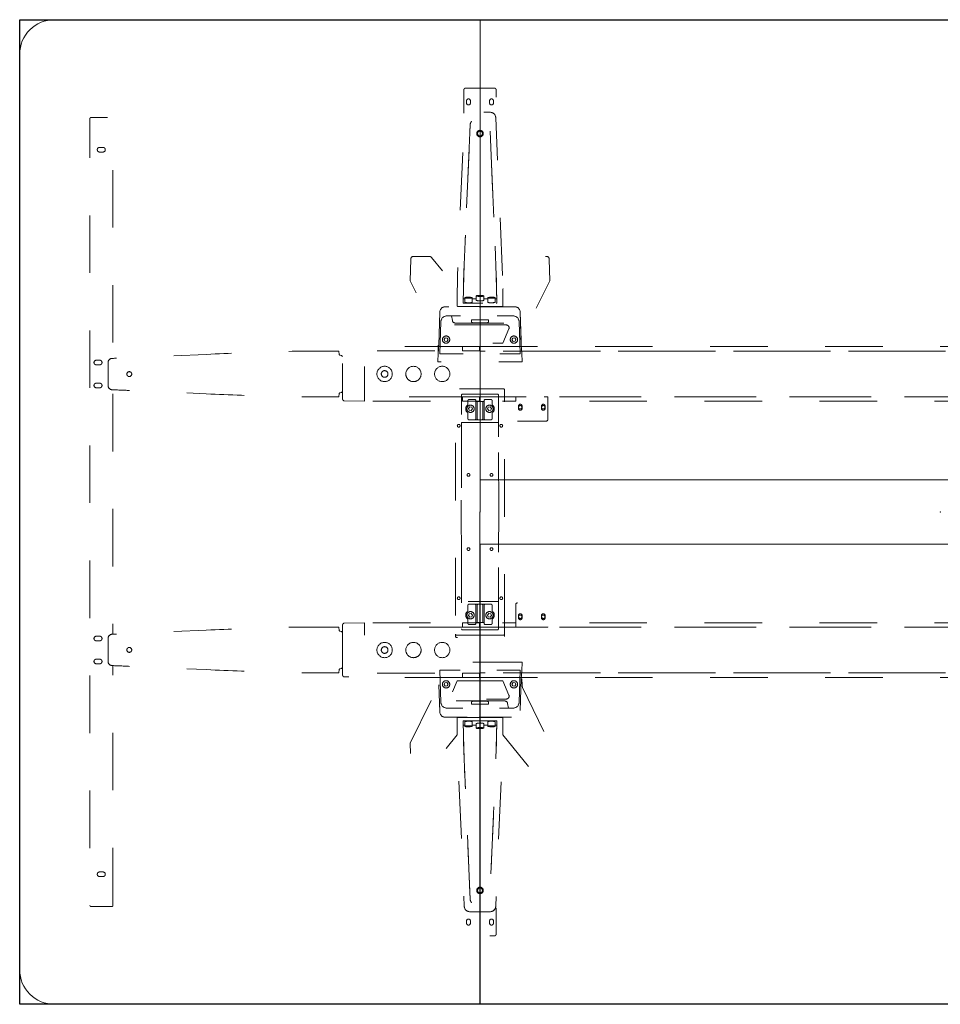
# Model space of a CAD drawing. Header units: metres. Extents: x -0.8 to 5.6, y -0.86 to 0.86.
# Tile 1 of 4: x -0.8 to 0.8, y -0.86 to 0.86. Entities that reach past the tile are written whole.
import ezdxf

# ---------------------------------------------------------------- set-up
doc = ezdxf.new("R2010")
doc.units = ezdxf.units.M
doc.header["$MEASUREMENT"] = 0
doc.linetypes.add('VW-01 Short Dashed', pattern=[0.166624, 0.083312, -0.083312])
doc.layers.add('72_VITRA_INSERT', color=7, linetype='Continuous')
doc.layers.add('72_VITRA_JOYN2_D2_OFML_DEFAULT', color=7, linetype='Continuous')
doc.layers.add('72_VITRA_JOYN2_D2_VITRA', color=7, linetype='Continuous', lineweight=5)
doc.layers.add('72_VITRA_JOYN2_D2_VITRA_UNDER', color=252, linetype='VW-01 Short Dashed', lineweight=5)
doc.layers.add('D2SNAP', color=1, linetype='Continuous', lineweight=18, true_color=0xff0000)

# ---------------------------------------------------------------- blocks, each defined once
blk = doc.blocks.new('72vitra_joyn225DD3A1B2FB014F448426AF863CE26187')
at = {"layer": '72_VITRA_JOYN2_D2_OFML_DEFAULT'}
blk.add_lwpolyline([(-0.8, 0.856), (5.6, 0.856), (5.6, -0.856), (-0.8, -0.856), (-0.8, 0.856)], dxfattribs=at)
blk = doc.blocks.new('72_VITRA_JOYN2_D2_JOYN_2_PLATFORM_TABLEUNIT_160_BEAM')
at = {"layer": '72_VITRA_JOYN2_D2_VITRA_UNDER', "flags": 128}
for points in [[(-0.8, 0.2876), (0.8006, 0.2876), (0.8006, 0.2796), (-0.8, 0.2796)], [(0.8006, 0.2796), (0.8006, 0.2001), (-0.8, 0.2001), (-0.8, 0.2796)], [(-0.8, 0.1926), (-0.8, 0.2001), (-0.7379, 0.2001), (-0.7379, 0.1926)], [(0.6827, 0.2001), (0.6827, 0.1926), (0.3446, 0.1926), (0.062, 0.1926), (-0.6821, 0.1926), (-0.6822, 0.2001)], [(0.8006, 0.1926), (0.7385, 0.1926), (0.7385, 0.2001), (0.8006, 0.2001)], [(-0.8, -0.1926), (-0.8, -0.2001), (-0.7379, -0.2001), (-0.7379, -0.1926)], [(0.8006, -0.2796), (0.8006, -0.2001), (-0.8, -0.2001), (-0.8, -0.2796)], [(0.6827, -0.2001), (0.6827, -0.1926), (0.3446, -0.1926), (0.062, -0.1926), (-0.6821, -0.1926), (-0.6822, -0.2001)], [(0.8006, -0.1926), (0.7385, -0.1926), (0.7385, -0.2001), (0.8006, -0.2001)], [(-0.8, -0.2876), (0.8006, -0.2876), (0.8006, -0.2796), (-0.8, -0.2796)]]:
    blk.add_lwpolyline(points, close=True, dxfattribs=at)
for points in [[(-0.735, 0.1581), (-0.685, 0.1581, 0.414149), (-0.682, 0.1611), (-0.6822, 0.2001), (-0.7379, 0.2001), (-0.738, 0.1611, 0.414149)], [(0.6826, 0.1611, 0.414149), (0.6856, 0.1581), (0.7356, 0.1581, 0.414149), (0.7386, 0.1611), (0.7385, 0.2001), (0.6827, 0.2001), (0.6826, 0.1611)], [(-0.7268, 0.1841, 1), (-0.7333, 0.1841), (-0.7333, 0.1801, 1), (-0.7268, 0.1801), (-0.7268, 0.1841)], [(-0.7268, 0.1841, 1), (-0.7333, 0.1841), (-0.7333, 0.1801, 1), (-0.7268, 0.1801), (-0.7268, 0.1841)], [(-0.733, 0.1821, 1), (-0.7271, 0.1821, 1)], [(-0.6868, 0.1841, 1), (-0.6933, 0.1841), (-0.6933, 0.1801, 1), (-0.6868, 0.1801), (-0.6868, 0.1841)], [(-0.6933, 0.1801, 1), (-0.6868, 0.1801), (-0.6868, 0.1841, 1), (-0.6933, 0.1841), (-0.6933, 0.1801)], [(-0.693, 0.1821, 1), (-0.6871, 0.1821, 1)], [(0.6939, 0.1801), (0.6939, 0.1841, 1), (0.6874, 0.1841), (0.6874, 0.1801, 1)], [(0.6939, 0.1841, 1), (0.6874, 0.1841), (0.6874, 0.1801, 1), (0.6939, 0.1801), (0.6939, 0.1841)], [(0.6877, 0.1821, 1), (0.6935, 0.1821, 1)], [(0.7339, 0.1801), (0.7339, 0.1841, 1), (0.7274, 0.1841), (0.7274, 0.1801, 1)], [(0.7339, 0.1841, 1), (0.7274, 0.1841), (0.7274, 0.1801, 1), (0.7339, 0.1801), (0.7339, 0.1841)], [(0.7277, 0.1821, 1), (0.7335, 0.1821, 1)], [(-0.735, -0.1581, 0.414149), (-0.738, -0.1611), (-0.7379, -0.2001), (-0.6822, -0.2001), (-0.682, -0.1611, 0.414149), (-0.685, -0.1581), (-0.735, -0.1581)], [(0.6826, -0.1611), (0.6827, -0.2001), (0.7385, -0.2001), (0.7386, -0.1611, 0.414149), (0.7356, -0.1581), (0.6856, -0.1581, 0.414149)], [(-0.7268, -0.1841), (-0.7268, -0.1801, 1), (-0.7333, -0.1801), (-0.7333, -0.1841, 1)], [(-0.7268, -0.1841), (-0.7268, -0.1801, 1), (-0.7333, -0.1801), (-0.7333, -0.1841, 1)], [(-0.733, -0.1821, 1), (-0.7271, -0.1821, 1), (-0.733, -0.1821)], [(-0.6868, -0.1841), (-0.6868, -0.1801, 1), (-0.6933, -0.1801), (-0.6933, -0.1841, 1)], [(-0.6933, -0.1801), (-0.6933, -0.1841, 1), (-0.6868, -0.1841), (-0.6868, -0.1801, 1)], [(-0.693, -0.1821, 1), (-0.6871, -0.1821, 1), (-0.693, -0.1821)], [(0.6939, -0.1801, 1), (0.6874, -0.1801), (0.6874, -0.1841, 1), (0.6939, -0.1841), (0.6939, -0.1801)], [(0.6939, -0.1841), (0.6939, -0.1801, 1), (0.6874, -0.1801), (0.6874, -0.1841, 1)], [(0.6877, -0.1821, 1), (0.6935, -0.1821, 1), (0.6877, -0.1821)], [(0.7339, -0.1801, 1), (0.7274, -0.1801), (0.7274, -0.1841, 1), (0.7339, -0.1841), (0.7339, -0.1801)], [(0.7339, -0.1841), (0.7339, -0.1801, 1), (0.7274, -0.1801), (0.7274, -0.1841, 1)], [(0.7277, -0.1821, 1), (0.7335, -0.1821, 1), (0.7277, -0.1821)]]:
    blk.add_lwpolyline(points, format="xyb", close=True, dxfattribs=at)
at = {"layer": 'D2SNAP', "linetype": 'Continuous', "lineweight": 5}
blk.add_point((0, 0), dxfattribs=at)
blk = doc.blocks.new('72_VITRA_JOYN2_D2_JOYN_2_PLATFORM_TABLEUNIT_160_TABLETOP_COVER')
at = {"layer": '72_VITRA_JOYN2_D2_VITRA', "linetype": 'Continuous', "lineweight": 5, "transparency": 33554687, "flags": 128}
for points in [[(-0.8, 0.056), (0.8, 0.056), (0.8, 0.856), (-0.8, 0.856)], [(-0.8, -0.056), (0.8, -0.056), (0.8, -0.856), (-0.8, -0.856)]]:
    blk.add_lwpolyline(points, close=True, dxfattribs=at)
at = {"layer": 'D2SNAP', "linetype": 'Continuous', "lineweight": 5, "transparency": 33554687}
blk.add_point((0, 0), dxfattribs=at)
blk = doc.blocks.new('72vitra_joyn225B143A66016D4F4DA57D4CA4A5ACB917')
for name in ['72_VITRA_JOYN2_D2_JOYN_2_PLATFORM_TABLEUNIT_160_TABLETOP_COVER', '72_VITRA_JOYN2_D2_JOYN_2_PLATFORM_TABLEUNIT_160_BEAM']:
    blk.add_blockref(name, (0.8, 0))
blk = doc.blocks.new('EDWG0F7412B00D2545CDBEEA8C9465EE6FAE')
at = {"color": 7}
blk.add_blockref('72vitra_joyn225B143A66016D4F4DA57D4CA4A5ACB917', (0, 0), dxfattribs=at)
blk = doc.blocks.new('72_VITRA_JOYN2_D2_JOYN_2_PLATFORM_ADDITIONAL_TABLE_80_TABLETOP')
at = {"color": 7, "linetype": 'Continuous', "lineweight": 5, "transparency": 33554687, "flags": 128}
blk.add_lwpolyline([(0, -0.856), (0.74, -0.856, 0.414214), (0.8, -0.796), (0.8, 0.796, 0.414214), (0.74, 0.856), (0, 0.856)], format="xyb", close=True, dxfattribs=at)
at = {"layer": 'D2SNAP', "color": 1, "linetype": 'Continuous', "lineweight": 5, "true_color": 0xff0000, "transparency": 33554687}
blk.add_point((0, 0), dxfattribs=at)
blk = doc.blocks.new('72_VITRA_JOYN2_D2_JOYN_2_PLATFORM_ADDITIONAL_TABLE_80_BEAM')
at = {"layer": '72_VITRA_JOYN2_D2_VITRA_UNDER', "flags": 128}
for points in [[(0.6379, 0.6839), (0.6379, 0.2671, 0.000157), (0.6391, 0.2671, -0.306176), (0.6464, 0.2616), (0.6464, 0.218, -0.306176), (0.6391, 0.2125, 0.000157), (0.6379, 0.2125), (0.6379, -0.2125, 0.000157), (0.6391, -0.2125, -0.306176), (0.6464, -0.218), (0.6464, -0.2616, -0.306176), (0.6391, -0.2671, 0.000157), (0.6379, -0.2671), (0.6379, -0.6839, 0.414214), (0.6399, -0.6859), (0.676, -0.6859, 0.414214), (0.678, -0.6839), (0.678, 0.6839, 0.414214), (0.676, 0.6859), (0.6399, 0.6859, 0.414214)], [(0.6552, 0.6339, 1.000134), (0.6552, 0.6259), (0.6612, 0.6259, 1.000134), (0.6612, 0.6339)], [(0.6609, 0.2639, 1.000134), (0.6609, 0.2559), (0.6669, 0.2559, 1.000134), (0.6669, 0.2639)], [(0.6609, 0.224, 1.000134), (0.6609, 0.216), (0.6669, 0.216, 1.000134), (0.6669, 0.224)], [(0.6609, -0.216, 1.000134), (0.6609, -0.224), (0.6669, -0.224, 1.000134), (0.6669, -0.216)], [(0.6609, -0.2559, 1.000134), (0.6609, -0.2639), (0.6669, -0.2639, 1.000134), (0.6669, -0.2559)], [(0.6552, -0.6259, 1.000134), (0.6552, -0.6339), (0.6612, -0.6339, 1.000134), (0.6612, -0.6259)]]:
    blk.add_lwpolyline(points, format="xyb", close=True, dxfattribs=at)
at = {"layer": 'D2SNAP', "linetype": 'Continuous', "lineweight": 5}
blk.add_point((0, 0), dxfattribs=at)
blk = doc.blocks.new('72_VITRA_JOYN2_D2_JOYN_2_PLATFORM_ADDITIONAL_TABLE_80_STABILIZER')
at = {"layer": '72_VITRA_JOYN2_D2_VITRA_UNDER', "flags": 128}
for points in [[(0.0008, 0.28), (0.0306, 0.28), (0.0306, 0.2875), (0.0008, 0.2875)], [(0.0306, 0.2875), (0.2008, 0.2875), (0.2008, 0.28), (0.0306, 0.28)], [(0.0008, 0.1925), (0.0306, 0.1925), (0.0306, 0.2), (0.0008, 0.2)], [(0.0306, 0.1925), (0.0306, 0.2), (0.2008, 0.2), (0.2008, 0.1925)], [(0.0008, -0.1925), (0.0306, -0.1925), (0.0306, -0.2), (0.0008, -0.2)], [(0.0306, -0.1925), (0.0306, -0.2), (0.2008, -0.2), (0.2008, -0.1925)], [(0.0008, -0.28), (0.0306, -0.28), (0.0306, -0.2875), (0.0008, -0.2875)], [(0.0306, -0.2875), (0.2008, -0.2875), (0.2008, -0.28), (0.0306, -0.28)]]:
    blk.add_lwpolyline(points, close=True, dxfattribs=at)
for points in [[(0.2388, 0.1964), (0.2388, 0.2836, 0.406518), (0.2358, 0.2866), (0.2008, 0.2875), (0.2008, 0.1925), (0.2358, 0.1934, 0.406518)], [(0.079, 0.24, 1), (0.0523, 0.24, 1)], [(0.129, 0.24, 1), (0.1024, 0.24, 1)], [(0.129, 0.24, 1), (0.1024, 0.24, 1)], [(0.1791, 0.24, 1), (0.1524, 0.24, 1)], [(0.1791, 0.24, 1), (0.1524, 0.24, 1)], [(0.1716, 0.24, 1), (0.1599, 0.24, 1)], [(0.6053, 0.2398, 1), (0.6138, 0.2398, 1), (0.6053, 0.2398)], [(0.2388, -0.1964, 0.406518), (0.2358, -0.1934), (0.2008, -0.1925), (0.2008, -0.2875), (0.2358, -0.2866, 0.406518), (0.2388, -0.2836), (0.2388, -0.1964)], [(0.079, -0.24, 1), (0.0523, -0.24, 1), (0.079, -0.24)], [(0.129, -0.24, 1), (0.1024, -0.24, 1), (0.129, -0.24)], [(0.129, -0.24, 1), (0.1024, -0.24, 1), (0.129, -0.24)], [(0.1791, -0.24, 1), (0.1524, -0.24, 1), (0.1791, -0.24)], [(0.1791, -0.24, 1), (0.1524, -0.24, 1), (0.1791, -0.24)], [(0.1716, -0.24, 1), (0.1599, -0.24, 1), (0.1716, -0.24)], [(0.6053, -0.2398, 1), (0.6138, -0.2398, 1)]]:
    blk.add_lwpolyline(points, format="xyb", close=True, dxfattribs=at)
for points in [[(0.2388, 0.2094), (0.2408, 0.2075), (0.2438, 0.207), (0.2448, 0.206), (0.2453, 0.2, 0.003549), (0.3533, 0.2005, 0.001921), (0.4757, 0.2055), (0.6092, 0.2113, -0.004138), (0.6391, 0.2125, 0.306176), (0.6464, 0.218), (0.6464, 0.2616, 0.306176), (0.6391, 0.2671, -0.004138), (0.6092, 0.2684), (0.4757, 0.2741, 0.001921), (0.3533, 0.2791, 0.003549), (0.2453, 0.2796), (0.2448, 0.2736), (0.2438, 0.2726), (0.2408, 0.2721), (0.2388, 0.2702)], [(0.2388, -0.2702), (0.2408, -0.2721), (0.2438, -0.2726), (0.2448, -0.2736), (0.2453, -0.2796, 0.003549), (0.3533, -0.2791, 0.001921), (0.4757, -0.2741), (0.6092, -0.2684, -0.004138), (0.6391, -0.2671, 0.306176), (0.6464, -0.2616), (0.6464, -0.218, 0.306176), (0.6391, -0.2125, -0.004138), (0.6092, -0.2113), (0.4757, -0.2055, 0.001921), (0.3533, -0.2005, 0.003549), (0.2453, -0.2), (0.2448, -0.206), (0.2438, -0.207), (0.2408, -0.2075), (0.2388, -0.2094)]]:
    blk.add_lwpolyline(points, format="xyb", dxfattribs=at)
at = {"layer": 'D2SNAP', "linetype": 'Continuous', "lineweight": 5}
blk.add_point((0, 0), dxfattribs=at)
blk = doc.blocks.new('72vitra_joyn22E6D1268B322C44B6AB1D237EFCAAA858')
for name in ['72_VITRA_JOYN2_D2_JOYN_2_PLATFORM_ADDITIONAL_TABLE_80_TABLETOP', '72_VITRA_JOYN2_D2_JOYN_2_PLATFORM_ADDITIONAL_TABLE_80_BEAM', '72_VITRA_JOYN2_D2_JOYN_2_PLATFORM_ADDITIONAL_TABLE_80_STABILIZER']:
    blk.add_blockref(name, (0, 0))
blk = doc.blocks.new('EDWG730529934A7240B598C6DC5BA29181A9')
at = {"color": 7}
blk.add_blockref('72vitra_joyn22E6D1268B322C44B6AB1D237EFCAAA858', (0, 0), dxfattribs=at)
blk = doc.blocks.new('72_VITRA_JOYN2_D2_JOYN_2_PLATFORM_DOUBLE_LEG')
at = {"layer": '72_VITRA_JOYN2_D2_VITRA_UNDER', "flags": 128}
for points in [[(-0.0845, 0.4427, 0.224941), (-0.0883, 0.4445), (-0.1154, 0.4445, 0.408251), (-0.1204, 0.4396), (-0.1212, 0.4022), (-0.074, 0.3051, -0.109349), (-0.073, 0.3009), (-0.0727, 0.2791), (-0.0718, 0.2903), (-0.07, 0.3473, -0.404982), (-0.06, 0.357), (-0.0327, 0.357), (-0.0327, 0.3575), (-0.0389, 0.3575, -0.414214), (-0.0399, 0.3585), (-0.0399, 0.3681), (-0.0395, 0.3877)], [(0.0399, 0.3585, -0.414214), (0.0389, 0.3575), (0.0327, 0.3575), (0.0327, 0.357), (0.06, 0.357, -0.404982), (0.07, 0.3473), (0.0718, 0.2903), (0.0727, 0.2791), (0.073, 0.3009, -0.109349), (0.074, 0.3051), (0.1212, 0.4022), (0.1204, 0.4396, 0.408251), (0.1154, 0.4445), (0.0883, 0.4445, 0.224941), (0.0845, 0.4427), (0.0395, 0.3877), (0.0399, 0.3681), (0.0399, 0.3585)], [(0.0718, 0.2903), (0.07, 0.3473, 0.404982), (0.06, 0.357), (-0.06, 0.357, 0.404982), (-0.07, 0.3473), (-0.0718, 0.2903), (-0.0729, 0.2755), (-0.0734, 0.2619, 0.423981), (-0.0724, 0.2609), (0.0724, 0.2609, 0.423981), (0.0734, 0.2619), (0.0729, 0.2755)], [(-0.043, 0.3286, -0.362555), (-0.048, 0.3327), (-0.0495, 0.3409), (-0.0579, 0.3409, 0.403272), (-0.0679, 0.3313), (-0.07, 0.275), (0.07, 0.275), (0.0679, 0.3313, 0.403272), (0.0579, 0.3409), (0.0495, 0.3409), (0.048, 0.3327, -0.362555), (0.043, 0.3286)], [(0.07, 0.275), (0.0679, 0.3313, 0.403272), (0.0579, 0.3409), (-0.0579, 0.3409, 0.403272), (-0.0679, 0.3313), (-0.07, 0.275)], [(-0.0495, 0.3409), (-0.048, 0.3327, 0.362555), (-0.043, 0.3286), (0.043, 0.3286, 0.362555), (0.048, 0.3327), (0.0495, 0.3409)], [(-0.015, 0.3341), (-0.015, 0.3319, 0.414214), (-0.012, 0.3289), (0.012, 0.3289, 0.414214), (0.015, 0.3319), (0.015, 0.3341)], [(0.015, 0.3319), (0.015, 0.3341), (-0.015, 0.3341), (-0.015, 0.3319, 0.414214), (-0.012, 0.3289), (0.012, 0.3289, 0.414214)], [(0.0502, 0.3182, 0.537749), (0.0456, 0.3252), (-0.0456, 0.3252, 0.537749), (-0.0502, 0.3182), (-0.0396, 0.2933), (0.0396, 0.2933), (0.0502, 0.3182)], [(0.0502, 0.3182, 0.537749), (0.0456, 0.3252), (-0.0456, 0.3252, 0.537749), (-0.0502, 0.3182), (-0.0396, 0.2933), (0.0396, 0.2933)], [(-0.0653, 0.2997, 1), (-0.0526, 0.2997, 1)], [(-0.0653, 0.2997, 1), (-0.0526, 0.2997, 1)], [(0.0526, 0.2997, 1), (0.0653, 0.2997, 1)], [(0.0653, 0.2997, 1), (0.0526, 0.2997, 1), (0.0653, 0.2997)], [(0.0729, -0.2755), (0.0734, -0.2619, 0.423981), (0.0724, -0.2609), (-0.0724, -0.2609, 0.423981), (-0.0734, -0.2619), (-0.0729, -0.2755), (-0.0718, -0.2903), (-0.07, -0.3473, 0.404982), (-0.06, -0.357), (0.06, -0.357, 0.404982), (0.07, -0.3473), (0.0718, -0.2903)], [(-0.0395, -0.3877), (-0.0399, -0.3681), (-0.0399, -0.3585, -0.414214), (-0.0389, -0.3575), (-0.0327, -0.3575), (-0.0327, -0.357), (-0.06, -0.357, -0.404982), (-0.07, -0.3473), (-0.0718, -0.2903), (-0.0727, -0.2791), (-0.073, -0.3009, -0.109349), (-0.074, -0.3051), (-0.1212, -0.4022), (-0.1204, -0.4396, 0.408251), (-0.1154, -0.4445), (-0.0883, -0.4445, 0.224941), (-0.0845, -0.4427)], [(0.043, -0.3286, -0.362555), (0.048, -0.3327), (0.0495, -0.3409), (0.0579, -0.3409, 0.403272), (0.0679, -0.3313), (0.07, -0.275), (-0.07, -0.275), (-0.0679, -0.3313, 0.403272), (-0.0579, -0.3409), (-0.0495, -0.3409), (-0.048, -0.3327, -0.362555), (-0.043, -0.3286)], [(-0.07, -0.275), (-0.0679, -0.3313, 0.403272), (-0.0579, -0.3409), (0.0579, -0.3409, 0.403272), (0.0679, -0.3313), (0.07, -0.275)], [(0.0399, -0.3585), (0.0399, -0.3681), (0.0395, -0.3877), (0.0845, -0.4427, 0.224941), (0.0883, -0.4445), (0.1154, -0.4445, 0.408251), (0.1204, -0.4396), (0.1212, -0.4022), (0.074, -0.3051, -0.109349), (0.073, -0.3009), (0.0727, -0.2791), (0.0718, -0.2903), (0.07, -0.3473, -0.404982), (0.06, -0.357), (0.0327, -0.357), (0.0327, -0.3575), (0.0389, -0.3575, -0.414214)], [(-0.0653, -0.2997, 1), (-0.0526, -0.2997, 1), (-0.0653, -0.2997)], [(-0.0653, -0.2997, 1), (-0.0526, -0.2997, 1), (-0.0653, -0.2997)], [(0.0502, -0.3182), (0.0396, -0.2933), (-0.0396, -0.2933), (-0.0502, -0.3182, 0.537749), (-0.0456, -0.3252), (0.0456, -0.3252, 0.537749)], [(0.0396, -0.2933), (-0.0396, -0.2933), (-0.0502, -0.3182, 0.537749), (-0.0456, -0.3252), (0.0456, -0.3252, 0.537749), (0.0502, -0.3182)], [(0.0526, -0.2997, 1), (0.0653, -0.2997, 1), (0.0526, -0.2997)], [(0.0653, -0.2997, 1), (0.0526, -0.2997, 1)], [(0.0495, -0.3409), (0.048, -0.3327, 0.362555), (0.043, -0.3286), (-0.043, -0.3286, 0.362555), (-0.048, -0.3327), (-0.0495, -0.3409)], [(0.015, -0.3341), (0.015, -0.3319, 0.414214), (0.012, -0.3289), (-0.012, -0.3289, 0.414214), (-0.015, -0.3319), (-0.015, -0.3341)], [(0.015, -0.3319, 0.414214), (0.012, -0.3289), (-0.012, -0.3289, 0.414214), (-0.015, -0.3319), (-0.015, -0.3341), (0.015, -0.3341), (0.015, -0.3319)]]:
    blk.add_lwpolyline(points, format="xyb", close=True, dxfattribs=at)
for points in [[(-0.0658, 0.3369), (-0.0658, 0.3369)], [(-0.0649, 0.3381), (-0.0649, 0.3381)], [(0.0649, 0.3381), (0.0649, 0.3381)], [(0.0658, 0.3369), (0.0658, 0.3369)], [(-0.0658, -0.3369), (-0.0658, -0.3369)], [(-0.0649, -0.3381), (-0.0649, -0.3381)], [(0.0649, -0.3381), (0.0649, -0.3381)], [(0.0658, -0.3369), (0.0658, -0.3369)]]:
    blk.add_lwpolyline(points, dxfattribs=at)
for points in [[(-0.0611, 0.2969), (-0.0624, 0.3001), (-0.0603, 0.3028), (-0.0569, 0.3024), (-0.0556, 0.2992), (-0.0577, 0.2965)], [(-0.0611, 0.2969), (-0.0577, 0.2965), (-0.0556, 0.2992), (-0.0569, 0.3024), (-0.0603, 0.3028), (-0.0624, 0.3001)], [(0.0611, 0.2969), (0.0624, 0.3001), (0.0603, 0.3028), (0.0569, 0.3024), (0.0556, 0.2992), (0.0577, 0.2965)], [(0.0624, 0.3001), (0.0603, 0.3028), (0.0569, 0.3024), (0.0556, 0.2992), (0.0577, 0.2965), (0.0611, 0.2969)], [(-0.0611, -0.2969), (-0.0624, -0.3001), (-0.0603, -0.3028), (-0.0569, -0.3024), (-0.0556, -0.2992), (-0.0577, -0.2965)], [(-0.0624, -0.3001), (-0.0603, -0.3028), (-0.0569, -0.3024), (-0.0556, -0.2992), (-0.0577, -0.2965), (-0.0611, -0.2969)], [(0.0611, -0.2969), (0.0624, -0.3001), (0.0603, -0.3028), (0.0569, -0.3024), (0.0556, -0.2992), (0.0577, -0.2965)], [(0.0611, -0.2969), (0.0577, -0.2965), (0.0556, -0.2992), (0.0569, -0.3024), (0.0603, -0.3028), (0.0624, -0.3001)]]:
    blk.add_lwpolyline(points, close=True, dxfattribs=at)
at = {"layer": 'D2SNAP', "linetype": 'Continuous', "lineweight": 5}
blk.add_point((0, 0), dxfattribs=at)
blk = doc.blocks.new('72_VITRA_JOYN2_D2_JOYN_2_PLATFORM_DOUBLE_LEG_BEAM_CONNECTOR')
at = {"layer": '72_VITRA_JOYN2_D2_VITRA_UNDER', "flags": 128}
for points in [[(0.0426, -0.2082), (0.0426, 0.2082, 0.00597), (0.0426, 0.2123, 0.405893), (0.0406, 0.2142), (-0.0406, 0.2142, 0.405893), (-0.0426, 0.2123, 0.00597), (-0.0426, 0.2082), (-0.0426, -0.2082, 0.00597), (-0.0426, -0.2123, 0.405893), (-0.0406, -0.2142), (0.0406, -0.2142, 0.405893), (0.0426, -0.2123, 0.00597)], [(-0.0322, -0.2029, 0.413022), (-0.0302, -0.2049), (0.0302, -0.2049, 0.413022), (0.0322, -0.2029), (0.0325, 0), (0.0322, 0.2029, 0.413022), (0.0302, 0.2049), (-0.0302, 0.2049, 0.413022), (-0.0322, 0.2029), (-0.0325, 0)], [(0.0322, 0.2029, 0.413022), (0.0302, 0.2049), (-0.0302, 0.2049, 0.413022), (-0.0322, 0.2029), (-0.0323, 0.1557), (0.0323, 0.1557), (0.0322, 0.2029)], [(0.019, 0.1601, 0.41432), (0.021, 0.1621), (0.021, 0.1713, -0.227234), (0.0218, 0.1729, 0.479212), (0.0218, 0.1858, -0.227234), (0.021, 0.1873), (0.021, 0.1937, 0.414214), (0.019, 0.1957), (0.0092, 0.1957, 0.414214), (0.0072, 0.1937), (0.0072, 0.1919), (-0.0072, 0.1919), (-0.0072, 0.1937, 0.414214), (-0.0092, 0.1957), (-0.019, 0.1957, 0.414214), (-0.021, 0.1937), (-0.021, 0.1873, -0.227234), (-0.0218, 0.1858, 0.479212), (-0.0218, 0.1729, -0.227234), (-0.021, 0.1713), (-0.021, 0.1621, 0.41432), (-0.019, 0.1601), (0, 0.1601)], [(-0.0072, 0.1937, 0.414214), (-0.0092, 0.1957), (-0.019, 0.1957, 0.414214), (-0.021, 0.1937), (-0.021, 0.1873, -0.227234), (-0.0218, 0.1858, 0.479212), (-0.0218, 0.1729, -0.227234), (-0.021, 0.1713), (-0.021, 0.1621, 0.41432), (-0.019, 0.1601), (-0.0092, 0.1601, 0.414107), (-0.0072, 0.1621), (-0.0072, 0.1937)], [(-0.0048, 0.1919), (-0.0072, 0.1919), (-0.0072, 0.1621, -0.414107), (-0.0092, 0.1601), (-0.0028, 0.1601, -0.41432), (-0.0048, 0.1621)], [(-0.0048, 0.1919), (-0.0048, 0.1621, 0.41432), (-0.0028, 0.1601), (0, 0.1601), (0.0028, 0.1601, 0.41432), (0.0048, 0.1621), (0.0048, 0.1919)], [(0.0072, 0.1919), (0.0048, 0.1919), (0.0048, 0.1621, -0.41432), (0.0028, 0.1601), (0.0092, 0.1601, -0.414107), (0.0072, 0.1621)], [(0.019, 0.1601, 0.41432), (0.021, 0.1621), (0.021, 0.1713, -0.227234), (0.0218, 0.1729, 0.479212), (0.0218, 0.1858, -0.227234), (0.021, 0.1873), (0.021, 0.1937, 0.414214), (0.019, 0.1957), (0.0092, 0.1957, 0.414214), (0.0072, 0.1937), (0.0072, 0.1621, 0.414107), (0.0092, 0.1601), (0.019, 0.1601)], [(-0.0228, 0.1795, 1), (-0.0101, 0.1795, 1)], [(-0.0228, 0.1795, 1), (-0.0101, 0.1795, 1)], [(0.0101, 0.1795, 1), (0.0228, 0.1795, 1)], [(0.0101, 0.1795, 1), (0.0228, 0.1795, 1)], [(-0.0394, 0.15, 1), (-0.0346, 0.15, 1), (-0.0394, 0.15)], [(0.0346, 0.15, 1), (0.0394, 0.15, 1), (0.0346, 0.15)], [(-0.0224, 0.0645, 1), (-0.0176, 0.0645, 1), (-0.0224, 0.0645)], [(0.0176, 0.0645, 1), (0.0224, 0.0645, 1), (0.0176, 0.0645)], [(-0.0224, -0.0645, 1), (-0.0176, -0.0645, 1), (-0.0224, -0.0645)], [(0.0176, -0.0645, 1), (0.0224, -0.0645, 1), (0.0176, -0.0645)], [(-0.0394, -0.15, 1), (-0.0346, -0.15, 1), (-0.0394, -0.15)], [(0.0346, -0.15, 1), (0.0394, -0.15, 1), (0.0346, -0.15)], [(0.0322, -0.2029), (0.0323, -0.1557), (-0.0323, -0.1557), (-0.0322, -0.2029, 0.413022), (-0.0302, -0.2049), (0.0302, -0.2049, 0.413022)], [(0, -0.1601), (-0.019, -0.1601, 0.41432), (-0.021, -0.1621), (-0.021, -0.1713, -0.227234), (-0.0218, -0.1729, 0.479212), (-0.0218, -0.1858, -0.227234), (-0.021, -0.1873), (-0.021, -0.1937, 0.414214), (-0.019, -0.1957), (-0.0092, -0.1957, 0.414214), (-0.0072, -0.1937), (-0.0072, -0.1919), (0.0072, -0.1919), (0.0072, -0.1937, 0.414214), (0.0092, -0.1957), (0.019, -0.1957, 0.414214), (0.021, -0.1937), (0.021, -0.1873, -0.227234), (0.0218, -0.1858, 0.479212), (0.0218, -0.1729, -0.227234), (0.021, -0.1713), (0.021, -0.1621, 0.41432), (0.019, -0.1601)], [(-0.0072, -0.1937), (-0.0072, -0.1621, 0.414107), (-0.0092, -0.1601), (-0.019, -0.1601, 0.41432), (-0.021, -0.1621), (-0.021, -0.1713, -0.227234), (-0.0218, -0.1729, 0.479212), (-0.0218, -0.1858, -0.227234), (-0.021, -0.1873), (-0.021, -0.1937, 0.414214), (-0.019, -0.1957), (-0.0092, -0.1957, 0.414214)], [(-0.0048, -0.1621, -0.41432), (-0.0028, -0.1601), (-0.0092, -0.1601, -0.414107), (-0.0072, -0.1621), (-0.0072, -0.1919), (-0.0048, -0.1919)], [(0.0048, -0.1919), (0.0048, -0.1621, 0.41432), (0.0028, -0.1601), (0, -0.1601), (-0.0028, -0.1601, 0.41432), (-0.0048, -0.1621), (-0.0048, -0.1919)], [(0.0072, -0.1621, -0.414107), (0.0092, -0.1601), (0.0028, -0.1601, -0.41432), (0.0048, -0.1621), (0.0048, -0.1919), (0.0072, -0.1919)], [(0.019, -0.1601), (0.0092, -0.1601, 0.414107), (0.0072, -0.1621), (0.0072, -0.1937, 0.414214), (0.0092, -0.1957), (0.019, -0.1957, 0.414214), (0.021, -0.1937), (0.021, -0.1873, -0.227234), (0.0218, -0.1858, 0.479212), (0.0218, -0.1729, -0.227234), (0.021, -0.1713), (0.021, -0.1621, 0.41432)], [(-0.0228, -0.1795, 1), (-0.0101, -0.1795, 1), (-0.0228, -0.1795)], [(-0.0228, -0.1795, 1), (-0.0101, -0.1795, 1), (-0.0228, -0.1795)], [(0.0101, -0.1795, 1), (0.0228, -0.1795, 1), (0.0101, -0.1795)], [(0.0101, -0.1795, 1), (0.0228, -0.1795, 1), (0.0101, -0.1795)], [(0.0423, -0.2165, 0.021412), (0.0425, -0.2136, 0.001927), (0.0426, -0.2123, -0.405893), (0.0406, -0.2142), (-0.0406, -0.2142, -0.405893), (-0.0426, -0.2123, 0.001927), (-0.0425, -0.2136, 0.021412), (-0.0423, -0.2165), (-0.0423, -0.2167, 0.380525), (-0.0403, -0.2185), (0.0403, -0.2185, 0.380525), (0.0423, -0.2167)]]:
    blk.add_lwpolyline(points, format="xyb", close=True, dxfattribs=at)
for points in [[(-0.0186, 0.1768), (-0.0152, 0.1764), (-0.0131, 0.1791), (-0.0144, 0.1823), (-0.0178, 0.1827), (-0.0199, 0.18)], [(-0.0186, 0.1768), (-0.0199, 0.18), (-0.0178, 0.1827), (-0.0144, 0.1823), (-0.0131, 0.1791), (-0.0152, 0.1764)], [(0.0131, 0.1791), (0.0152, 0.1764), (0.0186, 0.1768), (0.0199, 0.18), (0.0178, 0.1827), (0.0144, 0.1823)], [(0.0131, 0.1791), (0.0144, 0.1823), (0.0178, 0.1827), (0.0199, 0.18), (0.0186, 0.1768), (0.0152, 0.1764)], [(0.0323, 0.1557), (-0.0323, 0.1557), (-0.0325, 0), (-0.0323, -0.1557), (0.0323, -0.1557), (0.0325, 0)], [(-0.0199, -0.18), (-0.0178, -0.1827), (-0.0144, -0.1823), (-0.0131, -0.1791), (-0.0152, -0.1764), (-0.0186, -0.1768)], [(-0.0186, -0.1768), (-0.0199, -0.18), (-0.0178, -0.1827), (-0.0144, -0.1823), (-0.0131, -0.1791), (-0.0152, -0.1764)], [(0.0144, -0.1823), (0.0178, -0.1827), (0.0199, -0.18), (0.0186, -0.1768), (0.0152, -0.1764), (0.0131, -0.1791)], [(0.0131, -0.1791), (0.0144, -0.1823), (0.0178, -0.1827), (0.0199, -0.18), (0.0186, -0.1768), (0.0152, -0.1764)]]:
    blk.add_lwpolyline(points, close=True, dxfattribs=at)
at = {"layer": 'D2SNAP', "linetype": 'Continuous', "lineweight": 5}
blk.add_point((0, 0), dxfattribs=at)
blk = doc.blocks.new('72_VITRA_JOYN2_D2_JOYN_2_PLATFORM_DOUBLE_LEG_STABILIZER')
at = {"layer": '72_VITRA_JOYN2_D2_VITRA_UNDER', "flags": 128}
for points in [[(0.028, 0.734, 0.414419), (0.025, 0.737), (-0.025, 0.737, 0.414419), (-0.028, 0.734), (-0.028, 0.69, 0.211992), (-0.0271, 0.6879, -0.330096), (-0.0175, 0.695), (0.0175, 0.695, -0.330096), (0.0271, 0.6879, 0.211992), (0.028, 0.69), (0.028, 0.734)], [(-0.0233, 0.711, 1.000012), (-0.0167, 0.711), (-0.0167, 0.715, 1.000012), (-0.0233, 0.715)], [(0.0233, 0.711), (0.0233, 0.715, 1.000012), (0.0167, 0.715), (0.0167, 0.711, 1.000012)], [(0.039, 0.4118), (0.0275, 0.6854, 0.402014), (0.0175, 0.695), (-0.0175, 0.695, 0.402014), (-0.0275, 0.6854), (-0.039, 0.4118), (-0.0399, 0.3681), (-0.0399, 0.3585, 0.414214), (-0.0389, 0.3575), (0.0389, 0.3575, 0.414214), (0.0399, 0.3585), (0.0399, 0.3681)], [(0.0282, 0.3629, 0.419941), (0.0292, 0.364), (0.0283, 0.4115), (0.0171, 0.6732, 0.401764), (0.0071, 0.6827), (-0.0071, 0.6827, 0.401764), (-0.0171, 0.6732), (-0.0283, 0.4115), (-0.0292, 0.364, 0.419941), (-0.0282, 0.3629)], [(0, 0.6637, 0.999207), (0, 0.6523, 0.999207), (0, 0.6637)], [(0, 0.6637, 1.000793), (0, 0.6523, 1.000793)], [(-0.0042, 0.658, 1), (0.0042, 0.658, 1)], [(0.0265, 0.3647, -0.141845), (0.0135, 0.3645), (0.0135, 0.3705), (0.0065, 0.3705), (0.0065, 0.3677, -0.141845), (-0.0065, 0.3679), (-0.0065, 0.3705), (-0.0135, 0.3705), (-0.0135, 0.3645, -0.141845), (-0.0265, 0.3647), (-0.0265, 0.3705), (-0.0291, 0.3705), (-0.0292, 0.364, 0.419941), (-0.0282, 0.3629), (0.0282, 0.3629, 0.419941), (0.0292, 0.364), (0.0291, 0.3705), (0.0265, 0.3705), (0.0265, 0.3647)], [(0.0399, -0.3681), (0.0399, -0.3585, 0.414214), (0.0389, -0.3575), (-0.0389, -0.3575, 0.414214), (-0.0399, -0.3585), (-0.0399, -0.3681), (-0.039, -0.4118), (-0.0275, -0.6854, 0.402014), (-0.0175, -0.695), (0.0175, -0.695, 0.402014), (0.0275, -0.6854), (0.039, -0.4118)], [(-0.0282, -0.3629, 0.419941), (-0.0292, -0.364), (-0.0283, -0.4115), (-0.0171, -0.6732, 0.401764), (-0.0071, -0.6827), (0.0071, -0.6827, 0.401764), (0.0171, -0.6732), (0.0283, -0.4115), (0.0292, -0.364, 0.419941), (0.0282, -0.3629)], [(0.0265, -0.3647), (0.0265, -0.3705), (0.0291, -0.3705), (0.0292, -0.364, 0.419941), (0.0282, -0.3629), (-0.0282, -0.3629, 0.419941), (-0.0292, -0.364), (-0.0291, -0.3705), (-0.0265, -0.3705), (-0.0265, -0.3647, -0.141845), (-0.0135, -0.3645), (-0.0135, -0.3705), (-0.0065, -0.3705), (-0.0065, -0.3679, -0.141845), (0.0065, -0.3677), (0.0065, -0.3705), (0.0135, -0.3705), (0.0135, -0.3645, -0.141845)], [(0, -0.6637, 0.999207), (0, -0.6523, 0.999207)], [(0, -0.6637, 1.000793), (0, -0.6523, 1.000793), (0, -0.6637)], [(-0.0042, -0.658, 1), (0.0042, -0.658, 1), (-0.0042, -0.658)], [(0.028, -0.734), (0.028, -0.69, 0.211992), (0.0271, -0.6879, -0.330096), (0.0175, -0.695), (-0.0175, -0.695, -0.330096), (-0.0271, -0.6879, 0.211992), (-0.028, -0.69), (-0.028, -0.734, 0.414419), (-0.025, -0.737), (0.025, -0.737, 0.414419)], [(-0.0233, -0.715, 1.000012), (-0.0167, -0.715), (-0.0167, -0.711, 1.000012), (-0.0233, -0.711)], [(0.0233, -0.711, 1.000012), (0.0167, -0.711), (0.0167, -0.715, 1.000012), (0.0233, -0.715), (0.0233, -0.711)]]:
    blk.add_lwpolyline(points, format="xyb", close=True, dxfattribs=at)
for points in [[(-0.0233, 0.3724), (-0.0208, 0.3721), (-0.0175, 0.3722), (-0.0167, 0.3727), (-0.0192, 0.373), (-0.0225, 0.3729)], [(-0.0225, 0.3723), (-0.0233, 0.3724), (-0.0225, 0.3729)], [(-0.0192, 0.373), (-0.0192, 0.3722), (-0.0208, 0.3721), (-0.0225, 0.3723), (-0.0225, 0.3729)], [(-0.0192, 0.3722), (-0.0192, 0.373), (-0.0167, 0.3727), (-0.0175, 0.3722)], [(-0.0033, 0.3756), (-0.0008, 0.3752), (0.0025, 0.3754), (0.0033, 0.3758), (0.0008, 0.3762), (-0.0025, 0.376)], [(-0.0025, 0.3755), (-0.0033, 0.3756), (-0.0025, 0.376)], [(0.0008, 0.3762), (0.0008, 0.3753), (-0.0008, 0.3752), (-0.0025, 0.3755), (-0.0025, 0.376)], [(0.0008, 0.3762), (0.0033, 0.3758), (0.0025, 0.3754), (0.0008, 0.3753)], [(0.0175, 0.3722), (0.0208, 0.3721), (0.0233, 0.3724), (0.0225, 0.3729), (0.0192, 0.373), (0.0167, 0.3727)], [(0.0192, 0.373), (0.0192, 0.3722), (0.0175, 0.3722), (0.0167, 0.3727)], [(0.0225, 0.3729), (0.0225, 0.3723), (0.0208, 0.3721), (0.0192, 0.3722), (0.0192, 0.373)], [(0.0225, 0.3729), (0.0233, 0.3724), (0.0225, 0.3723)], [(-0.0327, 0.3575), (0.0327, 0.3575), (0.0327, 0.357), (-0.0327, 0.357)], [(-0.0327, -0.3575), (0.0327, -0.3575), (0.0327, -0.357), (-0.0327, -0.357)], [(-0.0225, -0.3729), (-0.0192, -0.373), (-0.0167, -0.3727), (-0.0175, -0.3722), (-0.0208, -0.3721), (-0.0233, -0.3724)], [(-0.0225, -0.3723), (-0.0233, -0.3724), (-0.0225, -0.3729)], [(-0.0192, -0.373), (-0.0192, -0.3722), (-0.0208, -0.3721), (-0.0225, -0.3723), (-0.0225, -0.3729)], [(-0.0192, -0.3722), (-0.0192, -0.373), (-0.0167, -0.3727), (-0.0175, -0.3722)], [(-0.0025, -0.376), (0.0008, -0.3762), (0.0033, -0.3758), (0.0025, -0.3754), (-0.0008, -0.3752), (-0.0033, -0.3756)], [(-0.0025, -0.3755), (-0.0033, -0.3756), (-0.0025, -0.376)], [(0.0008, -0.3762), (0.0008, -0.3753), (-0.0008, -0.3752), (-0.0025, -0.3755), (-0.0025, -0.376)], [(0.0008, -0.3762), (0.0033, -0.3758), (0.0025, -0.3754), (0.0008, -0.3753)], [(0.0167, -0.3727), (0.0192, -0.373), (0.0225, -0.3729), (0.0233, -0.3724), (0.0208, -0.3721), (0.0175, -0.3722)], [(0.0192, -0.373), (0.0192, -0.3722), (0.0175, -0.3722), (0.0167, -0.3727)], [(0.0225, -0.3729), (0.0225, -0.3723), (0.0208, -0.3721), (0.0192, -0.3722), (0.0192, -0.373)], [(0.0225, -0.3729), (0.0233, -0.3724), (0.0225, -0.3723)]]:
    blk.add_lwpolyline(points, close=True, dxfattribs=at)
at = {"layer": '72_VITRA_JOYN2_D2_VITRA_UNDER'}
for points, weights, knots in [([(-0.0135, 0.3705), (-0.0135, 0.3715), (-0.0135, 0.3725), (-0.0135, 0.3727), (-0.0153, 0.3731), (-0.0183, 0.3734), (-0.0217, 0.3734), (-0.0247, 0.3733), (-0.0265, 0.3729), (-0.0265, 0.3727), (-0.0265, 0.3716), (-0.0265, 0.3705), (-0.0278, 0.3705), (-0.0291, 0.3705), (-0.0287, 0.391), (-0.0283, 0.4115), (-0.0227, 0.5424), (-0.0171, 0.6732), (-0.0167, 0.6827), (-0.0071, 0.6827), (0, 0.6827), (0.0071, 0.6827), (0.0167, 0.6827), (0.0171, 0.6732), (0.0227, 0.5424), (0.0283, 0.4115), (0.0287, 0.391), (0.0291, 0.3705), (0.0278, 0.3705), (0.0265, 0.3705), (0.0265, 0.3716), (0.0265, 0.3727), (0.0265, 0.3729), (0.0247, 0.3733), (0.0217, 0.3734), (0.0183, 0.3734), (0.0153, 0.3731), (0.0135, 0.3727), (0.0135, 0.3725), (0.0135, 0.3715), (0.0135, 0.3705), (0.01, 0.3705), (0.0065, 0.3705), (0.0065, 0.3731), (0.0065, 0.3756), (0.0065, 0.3758), (0.0047, 0.3763), (0.0017, 0.3765), (-0.0017, 0.3766), (-0.0047, 0.3764), (-0.0065, 0.376), (-0.0065, 0.3758), (-0.0065, 0.3732), (-0.0065, 0.3705), (-0.01, 0.3705), (-0.0135, 0.3705)], [1, 1, 1, 1, 1, 1, 1, 1, 1, 1, 1, 1, 1, 1, 1, 1, 1, 1, 0.722037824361, 1, 1, 1, 0.722037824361, 1, 1, 1, 1, 1, 1, 1, 1, 1, 1, 1, 1, 1, 1, 1, 1, 1, 1, 1, 1, 1, 1, 1, 1, 1, 1, 1, 1, 1, 1, 1, 1, 1], [0, 0, 0, 0.002768, 0.002768, 0.003437, 0.004105, 0.004773, 0.005441, 0.006109, 0.006777, 0.006777, 0.009829, 0.009829, 0.013627, 0.013627, 0.07272, 0.07272, 0.450128, 0.450128, 0.470069, 0.470069, 0.490621, 0.490621, 0.510563, 0.510563, 0.88797, 0.88797, 0.947063, 0.947063, 0.950862, 0.950862, 0.953913, 0.953913, 0.954581, 0.95525, 0.955918, 0.956586, 0.957254, 0.957922, 0.957922, 0.960691, 0.960691, 0.970889, 0.970889, 0.978199, 0.978199, 0.978868, 0.979536, 0.980204, 0.980872, 0.98154, 0.982208, 0.982208, 0.989801, 0.989801, 1, 1, 1]), ([(-0.0144, 0.372), (-0.0135, 0.3722), (-0.0135, 0.3725), (-0.0135, 0.3685), (-0.0135, 0.3645), (-0.02, 0.3628), (-0.0265, 0.3647), (-0.0265, 0.3687), (-0.0265, 0.3727), (-0.0265, 0.3724), (-0.0247, 0.372), (-0.0217, 0.3717), (-0.0183, 0.3717), (-0.0153, 0.3719), (-0.0144, 0.372)], [1, 1, 1, 1, 1, 0.960553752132, 1, 1, 1, 1, 1, 1, 1, 1, 1], [0, 0, 0, 0.014694, 0.014694, 0.265785, 0.265785, 0.675437, 0.675437, 0.926529, 0.926529, 0.941223, 0.955917, 0.970612, 0.985306, 1, 1, 1]), ([(-0.0065, 0.3679), (-0.0065, 0.3718), (-0.0065, 0.3758), (-0.0065, 0.3756), (-0.0047, 0.3751), (-0.0017, 0.3749), (0.0017, 0.3748), (0.0047, 0.375), (0.0065, 0.3754), (0.0065, 0.3756), (0.0065, 0.3716), (0.0065, 0.3677), (0, 0.3659), (-0.0065, 0.3679)], [1, 1, 1, 1, 1, 1, 1, 1, 1, 1, 1, 1, 0.960553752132, 1], [0, 0, 0, 0.251092, 0.251092, 0.265786, 0.28048, 0.295175, 0.309869, 0.324563, 0.339257, 0.339257, 0.590348, 0.590348, 1, 1, 1]), ([(0.0135, 0.3645), (0.0135, 0.3685), (0.0135, 0.3725), (0.0135, 0.3722), (0.0153, 0.3719), (0.0183, 0.3717), (0.0217, 0.3717), (0.0247, 0.372), (0.0265, 0.3724), (0.0265, 0.3727), (0.0265, 0.3687), (0.0265, 0.3647), (0.02, 0.3628), (0.0135, 0.3645)], [1, 1, 1, 1, 1, 1, 1, 1, 1, 1, 1, 1, 0.960553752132, 1], [0, 0, 0, 0.251091, 0.251091, 0.265785, 0.28048, 0.295174, 0.309868, 0.324562, 0.339256, 0.339256, 0.590348, 0.590348, 1, 1, 1]), ([(-0.0135, -0.3705), (-0.0135, -0.3715), (-0.0135, -0.3725), (-0.0135, -0.3727), (-0.0153, -0.3731), (-0.0183, -0.3734), (-0.0217, -0.3734), (-0.0247, -0.3733), (-0.0265, -0.3729), (-0.0265, -0.3727), (-0.0265, -0.3716), (-0.0265, -0.3705), (-0.0278, -0.3705), (-0.0291, -0.3705), (-0.0287, -0.391), (-0.0283, -0.4115), (-0.0227, -0.5424), (-0.0171, -0.6732), (-0.0167, -0.6827), (-0.0071, -0.6827), (0, -0.6827), (0.0071, -0.6827), (0.0167, -0.6827), (0.0171, -0.6732), (0.0227, -0.5424), (0.0283, -0.4115), (0.0287, -0.391), (0.0291, -0.3705), (0.0278, -0.3705), (0.0265, -0.3705), (0.0265, -0.3716), (0.0265, -0.3727), (0.0265, -0.3729), (0.0247, -0.3733), (0.0217, -0.3734), (0.0183, -0.3734), (0.0153, -0.3731), (0.0135, -0.3727), (0.0135, -0.3725), (0.0135, -0.3715), (0.0135, -0.3705), (0.01, -0.3705), (0.0065, -0.3705), (0.0065, -0.3731), (0.0065, -0.3756), (0.0065, -0.3758), (0.0047, -0.3763), (0.0017, -0.3765), (-0.0017, -0.3766), (-0.0047, -0.3764), (-0.0065, -0.376), (-0.0065, -0.3758), (-0.0065, -0.3732), (-0.0065, -0.3705), (-0.01, -0.3705), (-0.0135, -0.3705)], [1, 1, 1, 1, 1, 1, 1, 1, 1, 1, 1, 1, 1, 1, 1, 1, 1, 1, 0.722037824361, 1, 1, 1, 0.722037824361, 1, 1, 1, 1, 1, 1, 1, 1, 1, 1, 1, 1, 1, 1, 1, 1, 1, 1, 1, 1, 1, 1, 1, 1, 1, 1, 1, 1, 1, 1, 1, 1, 1], [0, 0, 0, 0.002768, 0.002768, 0.003437, 0.004105, 0.004773, 0.005441, 0.006109, 0.006777, 0.006777, 0.009829, 0.009829, 0.013627, 0.013627, 0.07272, 0.07272, 0.450128, 0.450128, 0.470069, 0.470069, 0.490621, 0.490621, 0.510563, 0.510563, 0.88797, 0.88797, 0.947063, 0.947063, 0.950862, 0.950862, 0.953913, 0.953913, 0.954581, 0.95525, 0.955918, 0.956586, 0.957254, 0.957922, 0.957922, 0.960691, 0.960691, 0.970889, 0.970889, 0.978199, 0.978199, 0.978868, 0.979536, 0.980204, 0.980872, 0.98154, 0.982208, 0.982208, 0.989801, 0.989801, 1, 1, 1]), ([(-0.0144, -0.372), (-0.0135, -0.3722), (-0.0135, -0.3725), (-0.0135, -0.3685), (-0.0135, -0.3645), (-0.02, -0.3628), (-0.0265, -0.3647), (-0.0265, -0.3687), (-0.0265, -0.3727), (-0.0265, -0.3724), (-0.0247, -0.372), (-0.0217, -0.3717), (-0.0183, -0.3717), (-0.0153, -0.3719), (-0.0144, -0.372)], [1, 1, 1, 1, 1, 0.960553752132, 1, 1, 1, 1, 1, 1, 1, 1, 1], [0, 0, 0, 0.014694, 0.014694, 0.265785, 0.265785, 0.675437, 0.675437, 0.926529, 0.926529, 0.941223, 0.955917, 0.970612, 0.985306, 1, 1, 1]), ([(-0.0065, -0.3679), (-0.0065, -0.3718), (-0.0065, -0.3758), (-0.0065, -0.3756), (-0.0047, -0.3751), (-0.0017, -0.3749), (0.0017, -0.3748), (0.0047, -0.375), (0.0065, -0.3754), (0.0065, -0.3756), (0.0065, -0.3716), (0.0065, -0.3677), (0, -0.3659), (-0.0065, -0.3679)], [1, 1, 1, 1, 1, 1, 1, 1, 1, 1, 1, 1, 0.960553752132, 1], [0, 0, 0, 0.251092, 0.251092, 0.265786, 0.28048, 0.295175, 0.309869, 0.324563, 0.339257, 0.339257, 0.590348, 0.590348, 1, 1, 1]), ([(0.0135, -0.3645), (0.0135, -0.3685), (0.0135, -0.3725), (0.0135, -0.3722), (0.0153, -0.3719), (0.0183, -0.3717), (0.0217, -0.3717), (0.0247, -0.372), (0.0265, -0.3724), (0.0265, -0.3727), (0.0265, -0.3687), (0.0265, -0.3647), (0.02, -0.3628), (0.0135, -0.3645)], [1, 1, 1, 1, 1, 1, 1, 1, 1, 1, 1, 1, 0.960553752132, 1], [0, 0, 0, 0.251091, 0.251091, 0.265785, 0.28048, 0.295174, 0.309868, 0.324562, 0.339256, 0.339256, 0.590348, 0.590348, 1, 1, 1])]:
    blk.add_rational_spline(points, weights, degree=2, knots=knots, dxfattribs=at)
for points in [[(-0.0168, 0.3718), (-0.0183, 0.3717), (-0.0217, 0.3717), (-0.0247, 0.372), (-0.0265, 0.3724), (-0.0265, 0.3729), (-0.0247, 0.3733), (-0.0217, 0.3734), (-0.0183, 0.3734), (-0.0153, 0.3731), (-0.0135, 0.3727), (-0.0135, 0.3722), (-0.0153, 0.3719), (-0.0168, 0.3718)], [(0.0032, 0.3749), (0.0017, 0.3748), (-0.0017, 0.3749), (-0.0047, 0.3751), (-0.0065, 0.3756), (-0.0065, 0.376), (-0.0047, 0.3764), (-0.0017, 0.3766), (0.0017, 0.3765), (0.0047, 0.3763), (0.0065, 0.3758), (0.0065, 0.3754), (0.0047, 0.375), (0.0032, 0.3749)], [(0.0232, 0.3719), (0.0217, 0.3717), (0.0183, 0.3717), (0.0153, 0.3719), (0.0135, 0.3722), (0.0135, 0.3727), (0.0153, 0.3731), (0.0183, 0.3734), (0.0217, 0.3734), (0.0247, 0.3733), (0.0265, 0.3729), (0.0265, 0.3724), (0.0247, 0.372), (0.0232, 0.3719)], [(-0.0168, -0.3718), (-0.0183, -0.3717), (-0.0217, -0.3717), (-0.0247, -0.372), (-0.0265, -0.3724), (-0.0265, -0.3729), (-0.0247, -0.3733), (-0.0217, -0.3734), (-0.0183, -0.3734), (-0.0153, -0.3731), (-0.0135, -0.3727), (-0.0135, -0.3722), (-0.0153, -0.3719), (-0.0168, -0.3718)], [(0.0032, -0.3749), (0.0017, -0.3748), (-0.0017, -0.3749), (-0.0047, -0.3751), (-0.0065, -0.3756), (-0.0065, -0.376), (-0.0047, -0.3764), (-0.0017, -0.3766), (0.0017, -0.3765), (0.0047, -0.3763), (0.0065, -0.3758), (0.0065, -0.3754), (0.0047, -0.375), (0.0032, -0.3749)], [(0.0232, -0.3719), (0.0217, -0.3717), (0.0183, -0.3717), (0.0153, -0.3719), (0.0135, -0.3722), (0.0135, -0.3727), (0.0153, -0.3731), (0.0183, -0.3734), (0.0217, -0.3734), (0.0247, -0.3733), (0.0265, -0.3729), (0.0265, -0.3724), (0.0247, -0.372), (0.0232, -0.3719)]]:
    blk.add_open_spline(points, degree=2, dxfattribs=at)
at = {"layer": 'D2SNAP', "linetype": 'Continuous', "lineweight": 5}
blk.add_point((0, 0), dxfattribs=at)
blk = doc.blocks.new('72vitra_joyn22A6AEA880767440999B946102F1423F61')
for name in ['72_VITRA_JOYN2_D2_JOYN_2_PLATFORM_DOUBLE_LEG_STABILIZER', '72_VITRA_JOYN2_D2_JOYN_2_PLATFORM_DOUBLE_LEG', '72_VITRA_JOYN2_D2_JOYN_2_PLATFORM_DOUBLE_LEG_BEAM_CONNECTOR']:
    blk.add_blockref(name, (0, 0))
blk = doc.blocks.new('EDWG39ECB2215E724E858191DD19ED8F9AC2')
at = {"color": 7}
blk.add_blockref('72vitra_joyn22A6AEA880767440999B946102F1423F61', (0, 0), dxfattribs=at)
blk = doc.blocks.new('EDWGEF2F95517ADC418FAAFFCE16A73BD44F')
at = {"color": 7}
blk.add_blockref('72vitra_joyn225DD3A1B2FB014F448426AF863CE26187', (0, 0), dxfattribs=at)
at = {"rotation": 180}
blk.add_blockref('EDWG730529934A7240B598C6DC5BA29181A9', (0, 0), dxfattribs=at)
for name in ['EDWG0F7412B00D2545CDBEEA8C9465EE6FAE', 'EDWG39ECB2215E724E858191DD19ED8F9AC2']:
    blk.add_blockref(name, (0, 0))

msp = doc.modelspace()

# ---------------------------------------------------------------- block references
at = {"layer": '72_VITRA_INSERT'}
msp.add_blockref('EDWGEF2F95517ADC418FAAFFCE16A73BD44F', (0, 0), dxfattribs=at)

doc.saveas('drawing.dxf')
